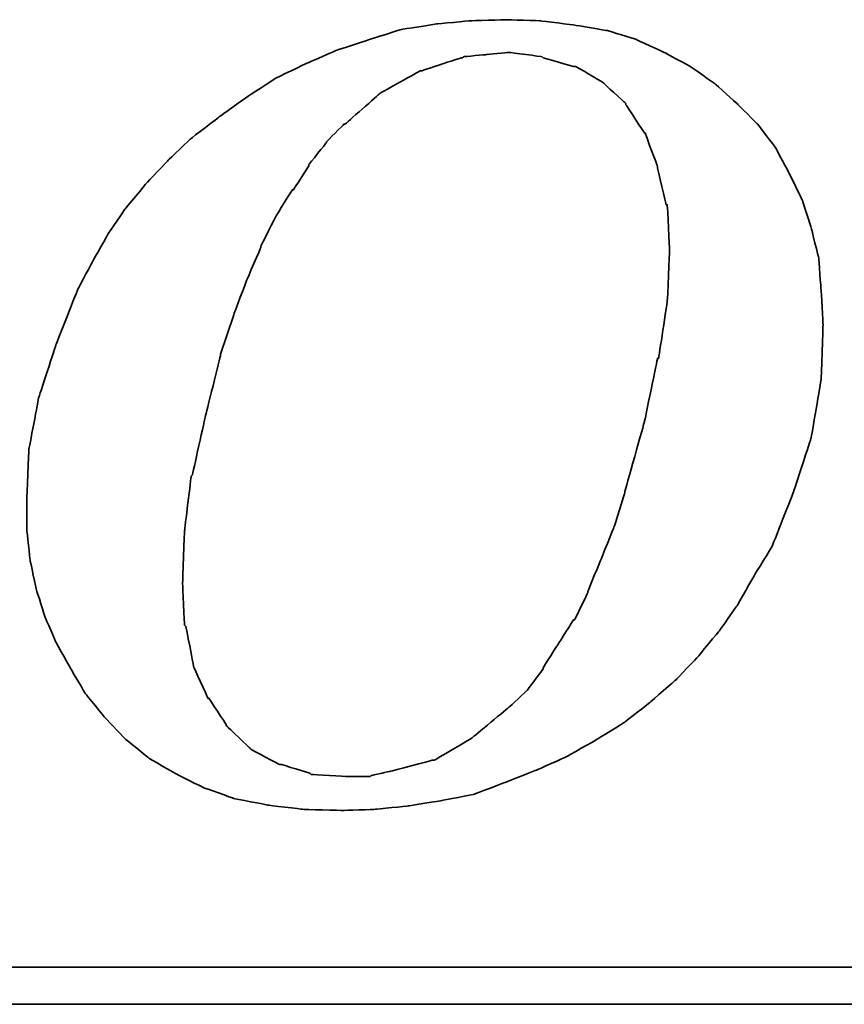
# Model space of a CAD drawing. Header units: millimetres. Extents: x 1 to 262, y 61 to 167.
# Tile 44 of 51: x 214.19 to 217.69, y 94.07 to 98.25. Entities that reach past the tile are written whole.
import ezdxf

# ---------------------------------------------------------------- set-up
doc = ezdxf.new("R2010")
doc.units = ezdxf.units.MM
doc.layers.add('DIM', color=4, linetype='Continuous')
doc.layers.add('layer 1', color=7, linetype='Continuous')

# ---------------------------------------------------------------- blocks, each defined once
blk = doc.blocks.new('TBI MOTION logo(完整正式版)')
at = {"layer": 'layer 1', "color": 22, "lineweight": 35}
for points, knots in [([(35.79625, -6.98375), (35.79625, -6.98375), (36.23125, -7.43875), (36.23125, -7.43875), (36.23125, -7.43875), (36.23125, -7.43875), (36.75625, -7.87125), (36.75625, -7.87125), (36.75625, -7.87125), (36.75625, -7.87125), (37.33125, -8.20375), (37.33125, -8.20375), (37.33125, -8.20375), (37.33125, -8.20375), (37.95625, -8.51875), (37.95625, -8.51875), (37.95625, -8.51875), (37.95625, -8.51875), (38.62625, -8.75875), (38.62625, -8.75875), (38.62625, -8.75875), (38.62625, -8.75875), (39.37125, -8.90375), (39.37125, -8.90375), (39.37125, -8.90375), (39.37125, -8.90375), (40.14125, -8.99875), (40.14125, -8.99875), (40.14125, -8.99875), (40.14125, -8.99875), (41.02625, -9.02375), (41.02625, -9.02375), (41.02625, -9.02375), (41.02625, -9.02375), (41.74625, -8.99875), (41.74625, -8.99875), (41.74625, -8.99875), (41.74625, -8.99875), (42.46625, -8.92375), (42.46625, -8.92375), (42.46625, -8.92375), (42.46625, -8.92375), (43.21125, -8.80625), (43.21125, -8.80625), (43.21125, -8.80625), (43.21125, -8.80625), (43.93125, -8.66375), (43.93125, -8.66375), (43.93125, -8.66375), (43.93125, -8.66375), (44.62625, -8.39875), (44.62625, -8.39875), (44.62625, -8.39875), (44.62625, -8.39875), (45.29625, -8.13375), (45.29625, -8.13375), (45.29625, -8.13375), (45.29625, -8.13375), (45.94625, -7.84375), (45.94625, -7.84375), (45.94625, -7.84375), (45.94625, -7.84375), (46.61625, -7.46375), (46.61625, -7.46375), (46.61625, -7.46375), (46.61625, -7.46375), (47.24125, -7.07875), (47.24125, -7.07875), (47.24125, -7.07875), (47.24125, -7.07875), (47.81625, -6.62375), (47.81625, -6.62375), (47.81625, -6.62375), (47.81625, -6.62375), (48.36875, -6.14375), (48.36875, -6.14375), (48.36875, -6.14375), (48.36875, -6.14375), (48.84625, -5.64125), (48.84625, -5.64125), (48.84625, -5.64125), (48.84625, -5.64125), (49.32625, -5.06375), (49.32625, -5.06375), (49.32625, -5.06375), (49.32625, -5.06375), (49.71125, -4.51374), (49.71125, -4.51374), (49.71125, -4.51374), (49.71125, -4.51374), (50.09625, -3.83874), (50.09625, -3.83874), (50.09625, -3.83874), (50.09625, -3.83874), (50.48125, -3.21374), (50.48125, -3.21374), (50.48125, -3.21374), (50.48125, -3.21374), (50.96125, -1.99125), (50.96125, -1.99125), (50.96125, -1.99125), (50.96125, -1.99125), (51.34375, -0.81875), (51.34375, -0.81875), (51.34375, -0.81875), (51.34375, -0.81875), (51.56125, 0.45624), (51.56125, 0.45624), (51.56125, 0.45624), (51.56125, 0.45624), (51.60625, 1.67624), (51.60625, 1.67624), (51.60625, 1.67624), (51.60625, 1.67624), (51.56125, 2.44625), (51.56125, 2.44625), (51.56125, 2.44625), (51.56125, 2.44625), (51.51125, 3.14125), (51.51125, 3.14125), (51.51125, 3.14125), (51.51125, 3.14125), (51.34375, 3.81125), (51.34375, 3.81125), (51.34375, 3.81125), (51.34375, 3.81125), (51.15125, 4.41125), (51.15125, 4.41125), (51.15125, 4.41125), (51.15125, 4.41125), (50.86125, 5.01125), (50.86125, 5.01125), (50.86125, 5.01125), (50.86125, 5.01125), (50.55125, 5.58875), (50.55125, 5.58875), (50.55125, 5.58875), (50.55125, 5.58875), (50.16625, 6.09125), (50.16625, 6.09125), (50.16625, 6.09125), (50.16625, 6.09125), (49.71125, 6.54875), (49.71125, 6.54875), (49.71125, 6.54875), (49.71125, 6.54875), (49.23125, 6.98125), (49.23125, 6.98125), (49.23125, 6.98125), (49.23125, 6.98125), (48.67875, 7.36625), (48.67875, 7.36625), (48.67875, 7.36625), (48.67875, 7.36625), (48.10375, 7.67625), (48.10375, 7.67625), (48.10375, 7.67625), (48.10375, 7.67625), (47.48125, 7.96375), (47.48125, 7.96375), (47.48125, 7.96375), (47.48125, 7.96375), (46.85625, 8.15625), (46.85625, 8.15625), (46.85625, 8.15625), (46.85625, 8.15625), (46.13625, 8.27624), (46.13625, 8.27624), (46.13625, 8.27624), (46.13625, 8.27624), (45.39125, 8.37125), (45.39125, 8.37125), (45.39125, 8.37125), (45.39125, 8.37125), (44.62625, 8.39624), (44.62625, 8.39624), (44.62625, 8.39624), (44.62625, 8.39624), (43.83625, 8.37125), (43.83625, 8.37125), (43.83625, 8.37125), (43.83625, 8.37125), (43.09125, 8.30125), (43.09125, 8.30125), (43.09125, 8.30125), (43.09125, 8.30125), (42.32125, 8.18125), (42.32125, 8.18125), (42.32125, 8.18125), (42.32125, 8.18125), (41.62875, 7.96375), (41.62875, 7.96375), (41.62875, 7.96375), (41.62875, 7.96375), (40.90625, 7.72625), (40.90625, 7.72625), (40.90625, 7.72625), (40.90625, 7.72625), (40.23624, 7.43625), (40.23624, 7.43625), (40.23624, 7.43625), (40.23624, 7.43625), (39.54124, 7.10125), (39.54124, 7.10125), (39.54124, 7.10125), (39.54124, 7.10125), (38.91625, 6.69125), (38.91625, 6.69125), (38.91625, 6.69125), (38.91625, 6.69125), (38.31625, 6.26125), (38.31625, 6.26125), (38.31625, 6.26125), (38.31625, 6.26125), (37.69125, 5.78125), (37.69125, 5.78125), (37.69125, 5.78125), (37.69125, 5.78125), (37.18625, 5.30125), (37.18625, 5.30125), (37.18625, 5.30125), (37.18625, 5.30125), (36.70625, 4.79624), (36.70625, 4.79624), (36.70625, 4.79624), (36.70625, 4.79624), (36.23125, 4.22125), (36.23125, 4.22125), (36.23125, 4.22125), (36.23125, 4.22125), (35.87124, 3.69375), (35.87124, 3.69375), (35.87124, 3.69375), (35.87124, 3.69375), (35.53125, 3.09125), (35.53125, 3.09125), (35.53125, 3.09125), (35.53125, 3.09125), (35.19875, 2.47125), (35.19875, 2.47125), (35.19875, 2.47125), (35.19875, 2.47125), (34.71625, 1.24625), (34.71625, 1.24625), (34.71625, 1.24625), (34.71625, 1.24625), (34.33125, 0.06874), (34.33125, 0.06874), (34.33125, 0.06874), (34.33125, 0.06874), (34.11625, -1.07875), (34.11625, -1.07875), (34.11625, -1.07875), (34.11625, -1.07875), (34.07125, -2.15875), (34.07125, -2.15875), (34.07125, -2.15875), (34.07125, -2.15875), (34.07125, -2.85375), (34.07125, -2.85375), (34.07125, -2.85375), (34.07125, -2.85375), (34.14125, -3.50375), (34.14125, -3.50375), (34.14125, -3.50375), (34.14125, -3.50375), (34.28625, -4.17375), (34.28625, -4.17375), (34.28625, -4.17375), (34.28625, -4.17375), (34.47625, -4.77624), (34.47625, -4.77624), (34.47625, -4.77624), (34.47625, -4.77624), (34.71625, -5.32625), (34.71625, -5.32625), (34.71625, -5.32625), (34.71625, -5.32625), (35.05375, -5.92875), (35.05375, -5.92875), (35.05375, -5.92875), (35.05375, -5.92875), (35.36375, -6.45375), (35.36375, -6.45375), (35.36375, -6.45375), (35.36375, -6.45375), (35.79625, -6.98375), (35.79625, -6.98375)], [0, 0, 0, 0, 0.01388889, 0.01388889, 0.01388889, 0.0138889, 0.02777778, 0.02777778, 0.02777778, 0.02777779, 0.04166667, 0.04166667, 0.04166667, 0.04166668, 0.05555556, 0.05555556, 0.05555556, 0.05555557, 0.06944444, 0.06944444, 0.06944444, 0.06944445, 0.08333333, 0.08333333, 0.08333333, 0.08333334, 0.09722222, 0.09722222, 0.09722222, 0.09722223, 0.11111111, 0.11111111, 0.11111111, 0.11111112, 0.125, 0.125, 0.125, 0.12500001, 0.13888889, 0.13888889, 0.13888889, 0.1388889, 0.15277778, 0.15277778, 0.15277778, 0.15277779, 0.16666667, 0.16666667, 0.16666667, 0.16666668, 0.18055556, 0.18055556, 0.18055556, 0.18055557, 0.19444444, 0.19444444, 0.19444444, 0.19444445, 0.20833333, 0.20833333, 0.20833333, 0.20833334, 0.22222222, 0.22222222, 0.22222222, 0.22222223, 0.23611111, 0.23611111, 0.23611111, 0.23611112, 0.25, 0.25, 0.25, 0.25000001, 0.26388889, 0.26388889, 0.26388889, 0.2638889, 0.27777778, 0.27777778, 0.27777778, 0.27777779, 0.29166667, 0.29166667, 0.29166667, 0.29166668, 0.30555556, 0.30555556, 0.30555556, 0.30555557, 0.31944444, 0.31944444, 0.31944444, 0.31944445, 0.33333333, 0.33333333, 0.33333333, 0.33333334, 0.34722222, 0.34722222, 0.34722222, 0.34722223, 0.36111111, 0.36111111, 0.36111111, 0.36111112, 0.375, 0.375, 0.375, 0.37500001, 0.38888889, 0.38888889, 0.38888889, 0.3888889, 0.40277778, 0.40277778, 0.40277778, 0.40277779, 0.41666667, 0.41666667, 0.41666667, 0.41666668, 0.43055556, 0.43055556, 0.43055556, 0.43055557, 0.44444444, 0.44444444, 0.44444444, 0.44444445, 0.45833333, 0.45833333, 0.45833333, 0.45833334, 0.47222222, 0.47222222, 0.47222222, 0.47222223, 0.48611111, 0.48611111, 0.48611111, 0.48611112, 0.5, 0.5, 0.5, 0.50000001, 0.51388889, 0.51388889, 0.51388889, 0.5138889, 0.52777778, 0.52777778, 0.52777778, 0.52777779, 0.54166667, 0.54166667, 0.54166667, 0.54166668, 0.55555556, 0.55555556, 0.55555556, 0.55555557, 0.56944444, 0.56944444, 0.56944444, 0.56944445, 0.58333333, 0.58333333, 0.58333333, 0.58333334, 0.59722222, 0.59722222, 0.59722222, 0.59722223, 0.61111111, 0.61111111, 0.61111111, 0.61111112, 0.625, 0.625, 0.625, 0.62500001, 0.63888889, 0.63888889, 0.63888889, 0.6388889, 0.65277778, 0.65277778, 0.65277778, 0.65277779, 0.66666667, 0.66666667, 0.66666667, 0.66666668, 0.68055556, 0.68055556, 0.68055556, 0.68055557, 0.69444444, 0.69444444, 0.69444444, 0.69444445, 0.70833333, 0.70833333, 0.70833333, 0.70833334, 0.72222222, 0.72222222, 0.72222222, 0.72222223, 0.73611111, 0.73611111, 0.73611111, 0.73611112, 0.75, 0.75, 0.75, 0.75000001, 0.76388889, 0.76388889, 0.76388889, 0.7638889, 0.77777778, 0.77777778, 0.77777778, 0.77777779, 0.79166667, 0.79166667, 0.79166667, 0.79166668, 0.80555556, 0.80555556, 0.80555556, 0.80555557, 0.81944444, 0.81944444, 0.81944444, 0.81944445, 0.83333333, 0.83333333, 0.83333333, 0.83333334, 0.84722222, 0.84722222, 0.84722222, 0.84722223, 0.86111111, 0.86111111, 0.86111111, 0.86111112, 0.875, 0.875, 0.875, 0.87500001, 0.88888889, 0.88888889, 0.88888889, 0.8888889, 0.90277778, 0.90277778, 0.90277778, 0.90277779, 0.91666667, 0.91666667, 0.91666667, 0.91666668, 0.93055556, 0.93055556, 0.93055556, 0.93055557, 0.94444444, 0.94444444, 0.94444444, 0.94444445, 0.95833333, 0.95833333, 0.95833333, 0.95833334, 0.97222222, 0.97222222, 0.97222222, 0.97222223, 0.98611111, 0.98611111, 0.98611111, 0.98611112, 1, 1, 1, 1]), ([(38.33875, 1.03124), (38.33875, 1.03124), (38.62625, 1.89625), (38.62625, 1.89625), (38.62625, 1.89625), (38.62625, 1.89625), (38.91625, 2.66375), (38.91625, 2.66375), (38.91625, 2.66375), (38.91625, 2.66375), (39.22625, 3.38125), (39.22625, 3.38125), (39.22625, 3.38125), (39.22625, 3.38125), (39.22625, 3.40624), (39.22625, 3.40624), (39.22625, 3.40624), (39.22625, 3.40624), (39.56124, 4.07624), (39.56124, 4.07624), (39.56124, 4.07624), (39.56124, 4.07624), (39.92125, 4.65125), (39.92125, 4.65125), (39.92125, 4.65125), (39.92125, 4.65125), (39.94625, 4.65125), (39.94625, 4.65125), (39.94625, 4.65125), (39.94625, 4.65125), (40.28125, 5.17875), (40.28125, 5.17875), (40.28125, 5.17875), (40.28125, 5.17875), (40.28125, 5.20375), (40.28125, 5.20375), (40.28125, 5.20375), (40.28125, 5.20375), (40.66875, 5.68625), (40.66875, 5.68625), (40.66875, 5.68625), (40.66875, 5.68625), (40.66875, 5.70625), (40.66875, 5.70625), (40.66875, 5.70625), (40.66875, 5.70625), (41.05124, 6.09125), (41.05124, 6.09125), (41.05124, 6.09125), (41.05124, 6.09125), (41.07625, 6.09125), (41.07625, 6.09125), (41.07625, 6.09125), (41.07625, 6.09125), (41.84125, 6.76625), (41.84125, 6.76625), (41.84125, 6.76625), (41.84125, 6.76625), (41.86625, 6.78625), (41.86625, 6.78625), (41.86625, 6.78625), (41.86625, 6.78625), (42.73125, 7.26624), (42.73125, 7.26624), (42.73125, 7.26624), (42.73125, 7.26624), (42.75625, 7.26624), (42.75625, 7.26624), (42.75625, 7.26624), (42.75625, 7.26624), (43.18625, 7.41125), (43.18625, 7.41125), (43.18625, 7.41125), (43.18625, 7.41125), (43.64125, 7.55625), (43.64125, 7.55625), (43.64125, 7.55625), (43.64125, 7.55625), (43.66625, 7.55625), (43.66625, 7.55625), (43.66625, 7.55625), (43.66625, 7.55625), (43.69125, 7.58124), (43.69125, 7.58124), (43.69125, 7.58124), (43.69125, 7.58124), (44.19125, 7.62625), (44.19125, 7.62625), (44.19125, 7.62625), (44.19125, 7.62625), (44.67125, 7.67625), (44.67125, 7.67625), (44.67125, 7.67625), (44.67125, 7.67625), (44.69625, 7.67625), (44.69625, 7.67625), (44.69625, 7.67625), (44.69625, 7.67625), (45.41875, 7.58124), (45.41875, 7.58124), (45.41875, 7.58124), (45.41875, 7.58124), (45.44125, 7.55625), (45.44125, 7.55625), (45.44125, 7.55625), (45.44125, 7.55625), (46.11125, 7.36625), (46.11125, 7.36625), (46.11125, 7.36625), (46.11125, 7.36625), (46.13625, 7.36625), (46.13625, 7.36625), (46.13625, 7.36625), (46.13625, 7.36625), (46.15875, 7.36625), (46.15875, 7.36625), (46.15875, 7.36625), (46.15875, 7.36625), (46.73625, 7.02624), (46.73625, 7.02624), (46.73625, 7.02624), (46.73625, 7.02624), (46.76125, 7.00624), (46.76125, 7.00624), (46.76125, 7.00624), (46.76125, 7.00624), (47.24125, 6.57124), (47.24125, 6.57124), (47.24125, 6.57124), (47.24125, 6.57124), (47.26625, 6.54875), (47.26625, 6.54875), (47.26625, 6.54875), (47.26625, 6.54875), (47.26625, 6.52375), (47.26625, 6.52375), (47.26625, 6.52375), (47.26625, 6.52375), (47.67375, 5.89875), (47.67375, 5.89875), (47.67375, 5.89875), (47.67375, 5.89875), (47.69625, 5.89875), (47.69625, 5.89875), (47.69625, 5.89875), (47.69625, 5.89875), (47.69625, 5.87625), (47.69625, 5.87625), (47.69625, 5.87625), (47.69625, 5.87625), (47.96125, 5.15625), (47.96125, 5.15625), (47.96125, 5.15625), (47.96125, 5.15625), (47.96125, 5.13125), (47.96125, 5.13125), (47.96125, 5.13125), (47.96125, 5.13125), (48.15125, 4.31875), (48.15125, 4.31875), (48.15125, 4.31875), (48.15125, 4.31875), (48.17625, 4.31875), (48.17625, 4.31875), (48.17625, 4.31875), (48.17625, 4.31875), (48.17625, 4.29125), (48.17625, 4.29125), (48.17625, 4.29125), (48.17625, 4.29125), (48.22625, 3.33125), (48.22625, 3.33125), (48.22625, 3.33125), (48.22625, 3.33125), (48.22625, 3.30875), (48.22625, 3.30875), (48.22625, 3.30875), (48.22625, 3.30875), (48.17625, 2.20624), (48.17625, 2.20624), (48.17625, 2.20624), (48.17625, 2.20624), (48.17625, 2.18124), (48.17625, 2.18124), (48.17625, 2.18124), (48.17625, 2.18124), (47.98375, 0.93624), (47.98375, 0.93624), (47.98375, 0.93624), (47.98375, 0.93624), (47.96125, 0.93624), (47.96125, 0.93624), (47.96125, 0.93624), (47.96125, 0.93624), (47.67375, -0.45874), (47.67375, -0.45874), (47.67375, -0.45874), (47.67375, -0.45874), (47.24125, -1.99125), (47.24125, -1.99125), (47.24125, -1.99125), (47.24125, -1.99125), (47.24125, -2.01874), (47.24125, -2.01874), (47.24125, -2.01874), (47.24125, -2.01874), (47.00125, -2.78375), (47.00125, -2.78375), (47.00125, -2.78375), (47.00125, -2.78375), (46.71125, -3.50375), (46.71125, -3.50375), (46.71125, -3.50375), (46.71125, -3.50375), (46.42625, -4.19875), (46.42625, -4.19875), (46.42625, -4.19875), (46.42625, -4.19875), (46.42625, -4.22375), (46.42625, -4.22375), (46.42625, -4.22375), (46.42625, -4.22375), (46.13625, -4.82374), (46.13625, -4.82374), (46.13625, -4.82374), (46.13625, -4.82374), (46.11125, -4.82374), (46.11125, -4.82374), (46.11125, -4.82374), (46.11125, -4.82374), (45.77625, -5.35125), (45.77625, -5.35125), (45.77625, -5.35125), (45.77625, -5.35125), (45.44125, -5.87875), (45.44125, -5.87875), (45.44125, -5.87875), (45.44125, -5.87875), (45.44125, -5.90375), (45.44125, -5.90375), (45.44125, -5.90375), (45.44125, -5.90375), (45.10625, -6.35875), (45.10625, -6.35875), (45.10625, -6.35875), (45.10625, -6.35875), (45.08125, -6.38375), (45.08125, -6.38375), (45.08125, -6.38375), (45.08125, -6.38375), (44.69625, -6.74375), (44.69625, -6.74375), (44.69625, -6.74375), (44.69625, -6.74375), (43.88375, -7.41625), (43.88375, -7.41625), (43.88375, -7.41625), (43.88375, -7.41625), (43.85625, -7.43875), (43.85625, -7.43875), (43.85625, -7.43875), (43.85625, -7.43875), (43.04125, -7.91875), (43.04125, -7.91875), (43.04125, -7.91875), (43.04125, -7.91875), (43.01625, -7.91875), (43.01625, -7.91875), (43.01625, -7.91875), (43.01625, -7.91875), (42.99625, -7.91875), (42.99625, -7.91875), (42.99625, -7.91875), (42.99625, -7.91875), (42.08125, -8.15875), (42.08125, -8.15875), (42.08125, -8.15875), (42.08125, -8.15875), (41.65125, -8.25625), (41.65125, -8.25625), (41.65125, -8.25625), (41.65125, -8.25625), (41.62875, -8.27875), (41.62875, -8.27875), (41.62875, -8.27875), (41.62875, -8.27875), (41.60125, -8.27875), (41.60125, -8.27875), (41.60125, -8.27875), (41.60125, -8.27875), (41.12125, -8.27875), (41.12125, -8.27875), (41.12125, -8.27875), (41.12125, -8.27875), (40.35624, -8.23125), (40.35624, -8.23125), (40.35624, -8.23125), (40.35624, -8.23125), (40.33125, -8.23125), (40.33125, -8.23125), (40.33125, -8.23125), (40.33125, -8.23125), (40.30625, -8.20375), (40.30625, -8.20375), (40.30625, -8.20375), (40.30625, -8.20375), (39.68375, -8.01375), (39.68375, -8.01375), (39.68375, -8.01375), (39.68375, -8.01375), (39.66124, -8.01375), (39.66124, -8.01375), (39.66124, -8.01375), (39.66124, -8.01375), (39.63625, -8.01375), (39.63625, -8.01375), (39.63625, -8.01375), (39.63625, -8.01375), (39.01125, -7.67875), (39.01125, -7.67875), (39.01125, -7.67875), (39.01125, -7.67875), (38.98875, -7.65375), (38.98875, -7.65375), (38.98875, -7.65375), (38.98875, -7.65375), (38.48625, -7.17375), (38.48625, -7.17375), (38.48625, -7.17375), (38.48625, -7.17375), (38.45875, -7.14875), (38.45875, -7.14875), (38.45875, -7.14875), (38.45875, -7.14875), (38.45875, -7.12875), (38.45875, -7.12875), (38.45875, -7.12875), (38.45875, -7.12875), (38.07625, -6.54875), (38.07625, -6.54875), (38.07625, -6.54875), (38.07625, -6.54875), (38.05125, -6.54875), (38.05125, -6.54875), (38.05125, -6.54875), (38.05125, -6.54875), (38.05125, -6.52875), (38.05125, -6.52875), (38.05125, -6.52875), (38.05125, -6.52875), (37.74125, -5.85375), (37.74125, -5.85375), (37.74125, -5.85375), (37.74125, -5.85375), (37.74125, -5.82875), (37.74125, -5.82875), (37.74125, -5.82875), (37.74125, -5.82875), (37.57375, -4.96875), (37.57375, -4.96875), (37.57375, -4.96875), (37.57375, -4.96875), (37.54625, -4.94375), (37.54625, -4.94375), (37.54625, -4.94375), (37.54625, -4.94375), (37.50125, -4.03375), (37.50125, -4.03375), (37.50125, -4.03375), (37.50125, -4.03375), (37.50125, -4.00875), (37.50125, -4.00875), (37.50125, -4.00875), (37.50125, -4.00875), (37.54625, -2.85375), (37.54625, -2.85375), (37.54625, -2.85375), (37.54625, -2.85375), (37.69125, -1.65875), (37.69125, -1.65875), (37.69125, -1.65875), (37.69125, -1.65875), (37.71624, -1.63375), (37.71624, -1.63375), (37.71624, -1.63375), (37.71624, -1.63375), (38.00375, -0.33875), (38.00375, -0.33875), (38.00375, -0.33875), (38.00375, -0.33875), (38.33875, 1.00624), (38.33875, 1.00624), (38.33875, 1.00624), (38.33875, 1.00624), (38.33875, 1.03124), (38.33875, 1.03124)], [0, 0, 0, 0, 0.01010101, 0.01010101, 0.01010101, 0.01010102, 0.02020202, 0.02020202, 0.02020202, 0.02020203, 0.03030303, 0.03030303, 0.03030303, 0.03030304, 0.04040404, 0.04040404, 0.04040404, 0.04040405, 0.05050505, 0.05050505, 0.05050505, 0.05050506, 0.06060606, 0.06060606, 0.06060606, 0.06060607, 0.07070707, 0.07070707, 0.07070707, 0.07070708, 0.08080808, 0.08080808, 0.08080808, 0.08080809, 0.09090909, 0.09090909, 0.09090909, 0.0909091, 0.1010101, 0.1010101, 0.1010101, 0.10101011, 0.11111111, 0.11111111, 0.11111111, 0.11111112, 0.12121212, 0.12121212, 0.12121212, 0.12121213, 0.13131313, 0.13131313, 0.13131313, 0.13131314, 0.14141414, 0.14141414, 0.14141414, 0.14141415, 0.15151515, 0.15151515, 0.15151515, 0.15151516, 0.16161616, 0.16161616, 0.16161616, 0.16161617, 0.17171717, 0.17171717, 0.17171717, 0.17171718, 0.18181818, 0.18181818, 0.18181818, 0.18181819, 0.19191919, 0.19191919, 0.19191919, 0.1919192, 0.2020202, 0.2020202, 0.2020202, 0.20202021, 0.21212121, 0.21212121, 0.21212121, 0.21212122, 0.22222222, 0.22222222, 0.22222222, 0.22222223, 0.23232323, 0.23232323, 0.23232323, 0.23232324, 0.24242424, 0.24242424, 0.24242424, 0.24242425, 0.25252525, 0.25252525, 0.25252525, 0.25252526, 0.26262626, 0.26262626, 0.26262626, 0.26262627, 0.27272727, 0.27272727, 0.27272727, 0.27272728, 0.28282828, 0.28282828, 0.28282828, 0.28282829, 0.29292929, 0.29292929, 0.29292929, 0.2929293, 0.3030303, 0.3030303, 0.3030303, 0.30303031, 0.31313131, 0.31313131, 0.31313131, 0.31313132, 0.32323232, 0.32323232, 0.32323232, 0.32323233, 0.33333333, 0.33333333, 0.33333333, 0.33333334, 0.34343434, 0.34343434, 0.34343434, 0.34343435, 0.35353535, 0.35353535, 0.35353535, 0.35353536, 0.36363636, 0.36363636, 0.36363636, 0.36363637, 0.37373737, 0.37373737, 0.37373737, 0.37373738, 0.38383838, 0.38383838, 0.38383838, 0.38383839, 0.39393939, 0.39393939, 0.39393939, 0.3939394, 0.4040404, 0.4040404, 0.4040404, 0.40404041, 0.41414141, 0.41414141, 0.41414141, 0.41414142, 0.42424242, 0.42424242, 0.42424242, 0.42424243, 0.43434343, 0.43434343, 0.43434343, 0.43434344, 0.44444444, 0.44444444, 0.44444444, 0.44444445, 0.45454545, 0.45454545, 0.45454545, 0.45454546, 0.46464646, 0.46464646, 0.46464646, 0.46464647, 0.47474747, 0.47474747, 0.47474747, 0.47474748, 0.48484848, 0.48484848, 0.48484848, 0.48484849, 0.49494949, 0.49494949, 0.49494949, 0.4949495, 0.50505051, 0.50505051, 0.50505051, 0.50505052, 0.51515152, 0.51515152, 0.51515152, 0.51515153, 0.52525253, 0.52525253, 0.52525253, 0.52525254, 0.53535354, 0.53535354, 0.53535354, 0.53535355, 0.54545455, 0.54545455, 0.54545455, 0.54545456, 0.55555556, 0.55555556, 0.55555556, 0.55555557, 0.56565657, 0.56565657, 0.56565657, 0.56565658, 0.57575758, 0.57575758, 0.57575758, 0.57575759, 0.58585859, 0.58585859, 0.58585859, 0.5858586, 0.5959596, 0.5959596, 0.5959596, 0.59595961, 0.60606061, 0.60606061, 0.60606061, 0.60606062, 0.61616162, 0.61616162, 0.61616162, 0.61616163, 0.62626263, 0.62626263, 0.62626263, 0.62626264, 0.63636364, 0.63636364, 0.63636364, 0.63636365, 0.64646465, 0.64646465, 0.64646465, 0.64646466, 0.65656566, 0.65656566, 0.65656566, 0.65656567, 0.66666667, 0.66666667, 0.66666667, 0.66666668, 0.67676768, 0.67676768, 0.67676768, 0.67676769, 0.68686869, 0.68686869, 0.68686869, 0.6868687, 0.6969697, 0.6969697, 0.6969697, 0.69696971, 0.70707071, 0.70707071, 0.70707071, 0.70707072, 0.71717172, 0.71717172, 0.71717172, 0.71717173, 0.72727273, 0.72727273, 0.72727273, 0.72727274, 0.73737374, 0.73737374, 0.73737374, 0.73737375, 0.74747475, 0.74747475, 0.74747475, 0.74747476, 0.75757576, 0.75757576, 0.75757576, 0.75757577, 0.76767677, 0.76767677, 0.76767677, 0.76767678, 0.77777778, 0.77777778, 0.77777778, 0.77777779, 0.78787879, 0.78787879, 0.78787879, 0.7878788, 0.7979798, 0.7979798, 0.7979798, 0.79797981, 0.80808081, 0.80808081, 0.80808081, 0.80808082, 0.81818182, 0.81818182, 0.81818182, 0.81818183, 0.82828283, 0.82828283, 0.82828283, 0.82828284, 0.83838384, 0.83838384, 0.83838384, 0.83838385, 0.84848485, 0.84848485, 0.84848485, 0.84848486, 0.85858586, 0.85858586, 0.85858586, 0.85858587, 0.86868687, 0.86868687, 0.86868687, 0.86868688, 0.87878788, 0.87878788, 0.87878788, 0.87878789, 0.88888889, 0.88888889, 0.88888889, 0.8888889, 0.8989899, 0.8989899, 0.8989899, 0.89898991, 0.90909091, 0.90909091, 0.90909091, 0.90909092, 0.91919192, 0.91919192, 0.91919192, 0.91919193, 0.92929293, 0.92929293, 0.92929293, 0.92929294, 0.93939394, 0.93939394, 0.93939394, 0.93939395, 0.94949495, 0.94949495, 0.94949495, 0.94949496, 0.95959596, 0.95959596, 0.95959596, 0.95959597, 0.96969697, 0.96969697, 0.96969697, 0.96969698, 0.97979798, 0.97979798, 0.97979798, 0.97979799, 0.98989899, 0.98989899, 0.98989899, 0.989899, 1, 1, 1, 1]), ([(75.90875, -9.47875), (75.90875, -9.47875), (75.90875, -12.28625), (75.90875, -12.28625), (75.90875, -12.28625), (75.90875, -12.28625), (75.90875, -12.47875), (75.90875, -12.47875), (75.90875, -12.47875), (75.90875, -12.47875), (75.71625, -12.47875), (75.71625, -12.47875), (75.71625, -12.47875), (75.71625, -12.47875), (-88.32875, -12.47875), (-88.32875, -12.47875), (-88.32875, -12.47875), (-88.32875, -12.47875), (-88.32875, -13.29375), (-88.32875, -13.29375), (-88.32875, -13.29375), (-88.32875, -13.29375), (82.89125, -13.29375), (82.89125, -13.29375), (82.89125, -13.29375), (82.89125, -13.29375), (75.90875, -9.47875), (75.90875, -9.47875)], [0, 0, 0, 0, 0.14285714, 0.14285714, 0.14285714, 0.14285715, 0.28571429, 0.28571429, 0.28571429, 0.2857143, 0.42857143, 0.42857143, 0.42857143, 0.42857144, 0.57142857, 0.57142857, 0.57142857, 0.57142858, 0.71428571, 0.71428571, 0.71428571, 0.71428572, 0.85714286, 0.85714286, 0.85714286, 0.85714287, 1, 1, 1, 1])]:
    blk.add_open_spline(points, degree=3, knots=knots, dxfattribs=at)

msp = doc.modelspace()

# ---------------------------------------------------------------- block references
at = {"layer": 'DIM', "color": 7, "xscale": 0.1927795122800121, "yscale": 0.1927795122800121, "zscale": 0.1927795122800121}
msp.add_blockref('TBI MOTION logo(完整正式版)', (207.654, 96.6328), dxfattribs=at)

doc.saveas('drawing.dxf')
